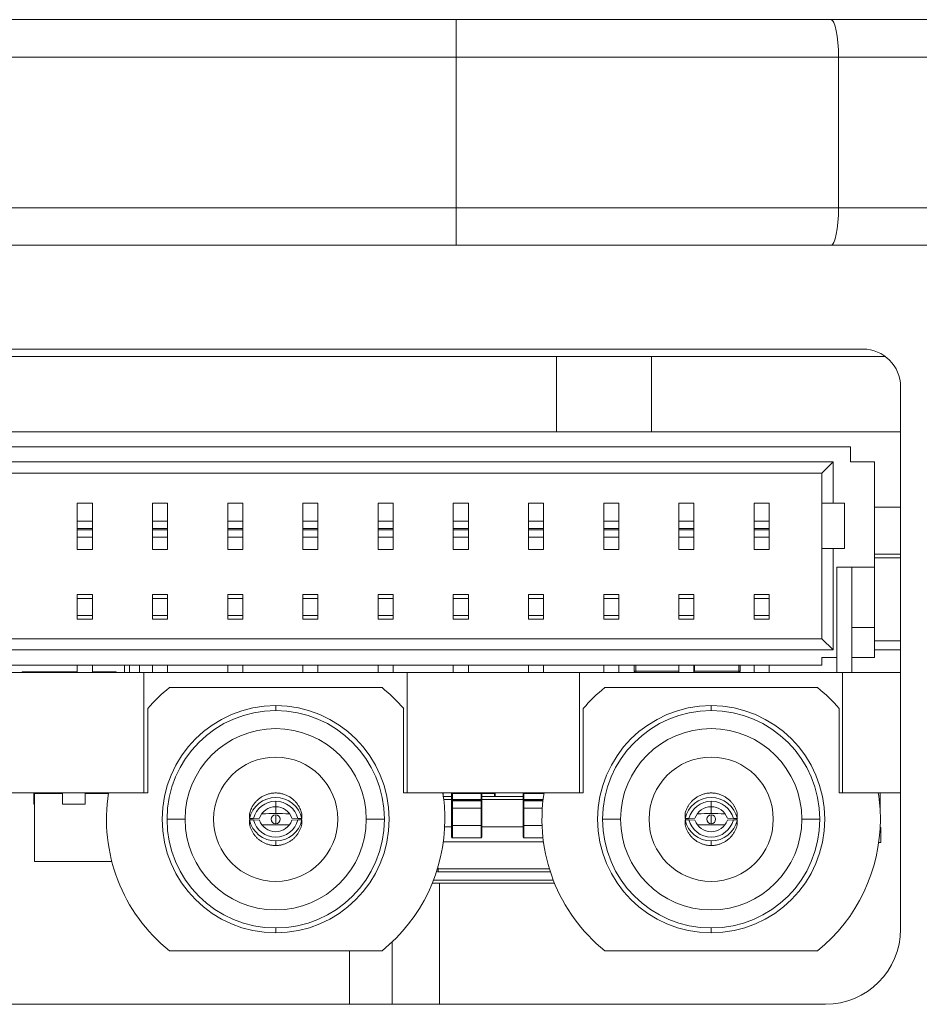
# Model space of a CAD drawing. Header units: millimetres. Extents: x 0 to 841, y 0 to 594.
# Tile 5 of 17: x 220 to 232, y 119 to 132. Entities that reach past the tile are written whole.
import ezdxf

# ---------------------------------------------------------------- set-up
doc = ezdxf.new("R2010")
doc.units = ezdxf.units.MM
for name, color, linetype, lineweight in [('BX三合一钣', 7, 'Continuous', 18), ('BX三合一钣金-', 7, 'Continuous', 18), ('BX三合一钣金_', 7, 'Continuous', 18), ('COMPOUND-20.STEP', 7, 'Continuous', 18), ('COMPOUND-25.STEP', 7, 'Continuous', 18), ('COMPOUND-33.STEP', 7, 'Continuous', 18), ('COMPOUND-36.STEP', 7, 'Continuous', 18), ('COMPOUND-37.STEP', 7, 'Continuous', 18), ('COMPOUND-40.STEP', 7, 'Continuous', 18), ('D__模块盒子等小型装配体_NX', 7, 'Continuous', 18), ('Default', 7, 'Continuous', 18), ('SOLID-9.STEP.STE', 7, 'Continuous', 18), ('安装板鏉匡紙閾濓級', 7, 'Continuous', 18), ('网', 7, 'Continuous', 18), ('网口板下小板5', 7, 'Continuous', 18), ('贴纸焊1', 7, 'Continuous', 18)]:
    doc.layers.add(name, color=color, linetype=linetype, lineweight=lineweight)

# ---------------------------------------------------------------- blocks, each defined once
blk = doc.blocks.new('SE2')
at = {"layer": 'BX三合一钣', "color": 7, "linetype": 'Continuous'}
blk.add_line((30.28, 16.979), (30.28, 16.15), dxfattribs=at)
at = {"layer": 'BX三合一钣金-', "color": 7, "linetype": 'Continuous'}
for p, q in [((2, 29.24), (31.13, 29.24)), ((31.13, 29.24), (31.13, 28.74)), ((31.13, 29.24), (36.114, 29.24)), ((36.114, 29.24), (69.582, 29.24)), ((31.13, 28.74), (2, 28.74)), ((36.216, 28.74), (31.13, 28.74)), ((31.13, 26.74), (31.13, 28.74)), ((69.684, 28.74), (36.216, 28.74)), ((36.216, 28.74), (36.216, 26.74)), ((4.5, 26.74), (31.13, 26.74)), ((31.13, 26.24), (31.13, 26.74)), ((31.13, 26.74), (36.216, 26.74)), ((36.216, 26.74), (69.684, 26.74)), ((31.13, 26.24), (4.5, 26.24)), ((36.114, 26.24), (31.13, 26.24)), ((69.582, 26.24), (36.114, 26.24))]:
    blk.add_line(p, q, dxfattribs=at)
for centre, start_param, end_param in [((36.114, 28.74), 4.712389, 6.283185), ((36.114, 26.74), 3.141593, 4.712389)]:
    blk.add_ellipse(centre, major_axis=(0, 0.5), ratio=0.203446, start_param=start_param, end_param=end_param, dxfattribs=at)
at = {"layer": 'BX三合一钣金_', "color": 7, "linetype": 'Continuous'}
for p, q in [((30.145, 20.36), (27.316, 20.36)), ((35.936, 20.36), (33.108, 20.36)), ((27.029, 20.082), (27.029, 18.96)), ((28.731, 20.055), (28.731, 20.12)), ((30.432, 18.96), (30.432, 20.082)), ((32.82, 20.082), (32.82, 18.96)), ((34.522, 20.055), (34.522, 20.12)), ((36.224, 18.96), (36.224, 20.082)), ((27.029, 18.96), (26.508, 18.96)), ((30.953, 18.96), (30.432, 18.96)), ((32.82, 18.96), (32.299, 18.96)), ((36.744, 18.96), (36.224, 18.96)), ((28.731, 18.775), (28.731, 18.848)), ((28.731, 18.686), (28.731, 18.775)), ((34.522, 18.775), (34.522, 18.848)), ((34.522, 18.686), (34.522, 18.775)), ((27.525, 18.61), (27.286, 18.61)), ((28.383, 18.68), (28.383, 18.62)), ((28.383, 18.62), (28.435, 18.62)), ((28.435, 18.6), (28.383, 18.6)), ((28.383, 18.6), (28.383, 18.54)), ((28.435, 18.62), (28.515, 18.623)), ((28.515, 18.597), (28.435, 18.6)), ((28.731, 18.61), (28.731, 18.67)), ((28.731, 18.61), (28.731, 18.551)), ((28.946, 18.623), (29.026, 18.62)), ((29.026, 18.6), (28.946, 18.597)), ((29.026, 18.62), (29.078, 18.62)), ((29.078, 18.6), (29.026, 18.6)), ((29.078, 18.62), (29.078, 18.68)), ((29.078, 18.54), (29.078, 18.6)), ((29.936, 18.61), (30.176, 18.61)), ((33.317, 18.61), (33.077, 18.61)), ((34.174, 18.68), (34.174, 18.62)), ((34.174, 18.62), (34.227, 18.62)), ((34.227, 18.6), (34.174, 18.6)), ((34.174, 18.6), (34.174, 18.54)), ((34.227, 18.62), (34.306, 18.623)), ((34.306, 18.597), (34.227, 18.6)), ((34.522, 18.61), (34.522, 18.67)), ((34.522, 18.61), (34.522, 18.551)), ((34.737, 18.623), (34.817, 18.62)), ((34.817, 18.6), (34.737, 18.597)), ((34.817, 18.62), (34.869, 18.62)), ((34.869, 18.6), (34.817, 18.6)), ((34.869, 18.62), (34.869, 18.68)), ((34.869, 18.54), (34.869, 18.6)), ((35.727, 18.61), (35.967, 18.61)), ((28.731, 18.321), (28.731, 18.261)), ((34.522, 18.321), (34.522, 18.261)), ((28.731, 17.165), (28.731, 17.1)), ((34.522, 17.165), (34.522, 17.1)), ((27.316, 16.86), (30.145, 16.86)), ((33.108, 16.86), (35.936, 16.86))]:
    blk.add_line(p, q, dxfattribs=at)
for centre, radius, start, end in [((28.731, 18.61), 2.25, 128.9424, 139.144), ((28.731, 18.61), 2.25, 40.856, 51.0576), ((34.522, 18.61), 2.25, 128.9424, 139.144), ((34.522, 18.61), 2.25, 40.856, 51.0576), ((28.731, 18.61), 1.51, 90, 270), ((28.731, 18.61), 1.445, 90, 180), ((28.731, 18.61), 1.51, 270, 90), ((28.731, 18.61), 1.445, 0, 90), ((34.522, 18.61), 1.51, 90, 270), ((34.522, 18.61), 1.445, 90, 180), ((34.522, 18.61), 1.51, 270, 90), ((34.522, 18.61), 1.445, 0, 90), ((28.731, 18.61), 1.205, 360, 180), ((34.522, 18.61), 1.205, 0, 180), ((28.731, 18.61), 0.826, 0, 180), ((34.522, 18.61), 0.826, 0, 180), ((28.731, 18.61), 2.25, 171.051, 231.0576), ((28.731, 18.61), 2.25, 0, 8.949), ((34.522, 18.61), 2.25, 171.051, 231.0576), ((34.522, 18.61), 2.25, 0, 8.949), ((28.731, 18.61), 1.445, 180, 270), ((28.731, 18.61), 1.205, 180, 0), ((28.731, 18.61), 0.826, 180, 360), ((28.731, 18.61), 0.343, 178.3902, 181.6098), ((28.828, 6.888), 11.798, 90.4733, 91.3429), ((28.731, 18.61), 0.0595, 90, 270), ((28.633, 6.881), 11.805, 88.6537, 89.5264), ((28.731, 18.61), 0.0595, 270, 90), ((28.731, 18.61), 1.445, 270, 360), ((28.731, 18.61), 0.343, 0, 1.6098), ((28.731, 18.61), 0.343, 358.3902, 360), ((28.731, 18.61), 2.25, 308.9424, 0), ((34.522, 18.61), 1.445, 180, 270), ((34.522, 18.61), 1.205, 180, 360), ((34.522, 18.61), 0.826, 180, 0), ((34.522, 18.61), 0.343, 178.3902, 181.6098), ((34.619, 6.888), 11.798, 90.4733, 91.3429), ((34.522, 18.61), 0.0595, 90, 270), ((34.424, 6.881), 11.805, 88.6537, 89.5264), ((34.522, 18.61), 0.0595, 270, 90), ((34.522, 18.61), 1.445, 270, 0), ((34.522, 18.61), 0.343, 360, 1.6098), ((34.522, 18.61), 0.343, 358.3902, 360), ((34.522, 18.61), 2.25, 308.9424, 360), ((28.731, 24.73), 6.196, 268.3334, 271.6597), ((34.522, 24.73), 6.196, 268.3334, 271.6597)]:
    blk.add_arc(centre, radius, start, end, dxfattribs=at)
for centre, major_axis, start_param, end_param in [((28.731, 18.544), (-0.356, 0), 3.357553, 6.067225), ((34.522, 18.544), (-0.356, 0), 3.357553, 6.067225), ((28.731, 18.544), (0.305, 0), 1.570796, 2.888912), ((28.731, 18.547), (0.229, 0), 1.570796, 2.801756), ((28.731, 18.544), (0.305, 0), 0.25268, 1.570796), ((28.731, 18.547), (0.229, 0), 0.339837, 1.570796), ((34.522, 18.544), (0.305, 0), 1.570796, 2.888912), ((34.522, 18.547), (0.229, 0), 1.570796, 2.801756), ((34.522, 18.544), (0.305, 0), 0.25268, 1.570796), ((34.522, 18.547), (0.229, 0), 0.339837, 1.570796), ((28.731, 18.677), (-0.356, 0), 0.21596, 1.570796), ((28.731, 18.677), (-0.305, 0), 0.25268, 2.888912), ((28.731, 18.673), (-0.229, 0), 0.339837, 1.570796), ((28.731, 18.677), (0.356, 0), 4.712389, 6.067225), ((28.731, 18.673), (-0.229, 0), 1.570796, 2.801756), ((34.522, 18.677), (0.356, 0), 3.357553, 4.712389), ((34.522, 18.677), (-0.305, 0), 0.25268, 2.888912), ((34.522, 18.673), (-0.229, 0), 0.339837, 1.570796), ((34.522, 18.677), (0.356, 0), 4.712389, 6.067225), ((34.522, 18.673), (0.229, 0), 4.712389, 5.943348)]:
    blk.add_ellipse(centre, major_axis=major_axis, ratio=0.999161, start_param=start_param, end_param=end_param, dxfattribs=at)
for points, weights in [([(28.383, 18.68), (28.487, 19.155), (28.974, 19.155), (29.078, 18.68)], [1, 0.47619047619, 0.47619047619, 1]), ([(34.174, 18.68), (34.279, 19.155), (34.765, 19.155), (34.869, 18.68)], [1, 0.47619047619, 0.47619047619, 1]), ([(28.731, 18.261), (28.556, 18.261), (28.421, 18.37), (28.383, 18.54)], [1, 0.852795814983, 0.852795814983, 1]), ([(29.078, 18.54), (29.041, 18.37), (28.905, 18.261), (28.731, 18.261)], [1, 0.852795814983, 0.852795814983, 1]), ([(34.522, 18.261), (34.348, 18.261), (34.212, 18.37), (34.174, 18.54)], [1, 0.852795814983, 0.852795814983, 1]), ([(34.869, 18.54), (34.832, 18.37), (34.696, 18.261), (34.522, 18.261)], [1, 0.852795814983, 0.852795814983, 1])]:
    blk.add_rational_spline(points, weights, degree=3, dxfattribs=at)
at = {"layer": 'COMPOUND-20.STEP', "color": 7, "linetype": 'Continuous'}
for p, q in [((25.513, 18.81), (25.513, 18.96)), ((25.898, 18.95), (25.523, 18.95)), ((25.523, 18.05), (25.523, 18.95)), ((25.898, 18.81), (25.898, 18.96)), ((26.198, 18.81), (26.198, 18.96)), ((26.506, 18.95), (26.198, 18.95)), ((25.523, 18.81), (25.513, 18.81)), ((26.198, 18.81), (25.898, 18.81)), ((26.551, 18.05), (25.523, 18.05)), ((25.709, 18.049), (25.709, 18.05)), ((25.717, 18.049), (25.709, 18.049)), ((25.717, 18.049), (25.717, 18.05)), ((25.723, 18.049), (25.717, 18.049)), ((25.723, 18.049), (25.723, 18.05)), ((25.747, 18.049), (25.723, 18.049)), ((25.747, 18.049), (25.747, 18.05)), ((25.752, 18.049), (25.747, 18.049)), ((25.752, 18.049), (25.752, 18.05)), ((25.76, 18.049), (25.752, 18.049)), ((25.76, 18.049), (25.76, 18.05)), ((25.763, 18.05), (25.763, 18.049)), ((25.81, 18.049), (25.794, 18.049)), ((25.81, 18.049), (25.81, 18.05)), ((25.818, 18.049), (25.81, 18.049)), ((25.818, 18.049), (25.818, 18.05)), ((25.821, 18.049), (25.818, 18.049)), ((25.821, 18.049), (25.821, 18.05)), ((25.851, 18.049), (25.821, 18.049)), ((25.851, 18.049), (25.851, 18.05)), ((25.859, 18.049), (25.859, 18.05)), ((25.877, 18.049), (25.859, 18.049)), ((25.892, 18.049), (25.892, 18.05)), ((25.896, 18.049), (25.892, 18.049)), ((25.896, 18.049), (25.896, 18.05)), ((25.898, 18.049), (25.897, 18.049)), ((25.898, 18.049), (25.898, 18.05)), ((25.902, 18.05), (25.902, 18.049)), ((25.939, 18.049), (25.939, 18.05)), ((25.946, 18.049), (25.939, 18.049)), ((25.946, 18.049), (25.946, 18.05)), ((25.946, 18.049), (25.946, 18.05)), ((25.946, 18.049), (25.946, 18.049)), ((25.959, 18.05), (25.959, 18.049)), ((25.978, 18.049), (25.978, 18.05)), ((26.009, 18.049), (25.978, 18.049)), ((26.009, 18.049), (26.009, 18.05)), ((26.131, 18.049), (26.107, 18.049)), ((26.143, 18.049), (26.143, 18.05)), ((26.185, 18.049), (26.155, 18.049)), ((26.297, 18.049), (26.297, 18.05)), ((26.314, 18.049), (26.314, 18.05)), ((26.314, 18.049), (26.314, 18.05))]:
    blk.add_line(p, q, dxfattribs=at)
at = {"layer": 'COMPOUND-25.STEP', "color": 7, "linetype": 'Continuous'}
for p, q in [((36.769, 18.96), (36.769, 18.718)), ((36.769, 18.502), (36.769, 18.5)), ((36.769, 18.5), (36.779, 18.5)), ((36.779, 18.5), (36.779, 18.3)), ((36.779, 18.3), (36.75, 18.3))]:
    blk.add_line(p, q, dxfattribs=at)
at = {"layer": 'COMPOUND-33.STEP', "color": 7, "linetype": 'Continuous'}
for p, q in [((36.373, 23.56), (21.013, 23.56)), ((36.373, 23.36), (36.373, 23.56)), ((21.243, 23.36), (36.143, 23.36)), ((35.993, 23.21), (36.143, 23.36)), ((36.143, 23.36), (36.143, 22.81)), ((36.693, 23.36), (36.373, 23.36)), ((36.693, 21.96), (36.693, 23.36)), ((35.993, 23.21), (21.393, 23.21)), ((35.993, 22.81), (35.993, 23.21)), ((26.093, 22.81), (26.093, 22.571)), ((26.293, 22.81), (26.093, 22.81)), ((26.293, 22.81), (26.293, 22.571)), ((27.093, 22.81), (27.093, 22.571)), ((27.293, 22.81), (27.093, 22.81)), ((27.293, 22.81), (27.293, 22.571)), ((28.093, 22.81), (28.093, 22.571)), ((28.293, 22.81), (28.093, 22.81)), ((28.293, 22.81), (28.293, 22.571)), ((29.093, 22.81), (29.093, 22.571)), ((29.293, 22.81), (29.093, 22.81)), ((29.293, 22.81), (29.293, 22.571)), ((30.093, 22.81), (30.093, 22.571)), ((30.293, 22.81), (30.093, 22.81)), ((30.293, 22.81), (30.293, 22.571)), ((31.093, 22.81), (31.093, 22.571)), ((31.293, 22.81), (31.093, 22.81)), ((31.293, 22.81), (31.293, 22.571)), ((32.093, 22.81), (32.093, 22.571)), ((32.293, 22.81), (32.093, 22.81)), ((32.293, 22.81), (32.293, 22.571)), ((33.093, 22.81), (33.093, 22.571)), ((33.293, 22.81), (33.093, 22.81)), ((33.293, 22.81), (33.293, 22.571)), ((34.093, 22.81), (34.093, 22.571)), ((34.293, 22.81), (34.093, 22.81)), ((34.293, 22.81), (34.293, 22.571)), ((35.093, 22.81), (35.093, 22.571)), ((35.293, 22.81), (35.093, 22.81)), ((35.293, 22.81), (35.293, 22.571)), ((36.143, 22.81), (35.993, 22.81)), ((35.993, 22.21), (35.993, 22.81)), ((36.143, 22.81), (36.293, 22.81)), ((36.293, 22.81), (36.293, 22.21)), ((26.093, 22.571), (26.093, 22.477)), ((26.293, 22.571), (26.093, 22.571)), ((26.293, 22.571), (26.293, 22.477)), ((27.093, 22.571), (27.093, 22.477)), ((27.293, 22.571), (27.093, 22.571)), ((27.293, 22.571), (27.293, 22.477)), ((28.093, 22.571), (28.093, 22.477)), ((28.293, 22.571), (28.093, 22.571)), ((28.293, 22.571), (28.293, 22.477)), ((29.093, 22.571), (29.093, 22.477)), ((29.293, 22.571), (29.093, 22.571)), ((29.293, 22.571), (29.293, 22.477)), ((30.093, 22.571), (30.093, 22.477)), ((30.293, 22.571), (30.093, 22.571)), ((30.293, 22.571), (30.293, 22.477)), ((31.093, 22.571), (31.093, 22.477)), ((31.293, 22.571), (31.093, 22.571)), ((31.293, 22.571), (31.293, 22.477)), ((32.093, 22.571), (32.093, 22.477)), ((32.293, 22.571), (32.093, 22.571)), ((32.293, 22.571), (32.293, 22.477)), ((33.093, 22.571), (33.093, 22.477)), ((33.293, 22.571), (33.093, 22.571)), ((33.293, 22.571), (33.293, 22.477)), ((34.093, 22.571), (34.093, 22.477)), ((34.293, 22.571), (34.093, 22.571)), ((34.293, 22.571), (34.293, 22.477)), ((35.093, 22.571), (35.093, 22.477)), ((35.293, 22.571), (35.093, 22.571)), ((35.293, 22.571), (35.293, 22.477)), ((26.093, 22.477), (26.093, 22.459)), ((26.293, 22.477), (26.093, 22.477)), ((26.093, 22.459), (26.093, 22.359)), ((26.293, 22.459), (26.093, 22.459)), ((26.293, 22.477), (26.293, 22.459)), ((26.293, 22.459), (26.293, 22.359)), ((27.093, 22.477), (27.093, 22.459)), ((27.293, 22.477), (27.093, 22.477)), ((27.093, 22.459), (27.093, 22.359)), ((27.293, 22.459), (27.093, 22.459)), ((27.293, 22.477), (27.293, 22.459)), ((27.293, 22.459), (27.293, 22.359)), ((28.093, 22.477), (28.093, 22.459)), ((28.293, 22.477), (28.093, 22.477)), ((28.093, 22.459), (28.093, 22.359)), ((28.293, 22.459), (28.093, 22.459)), ((28.293, 22.477), (28.293, 22.459)), ((28.293, 22.459), (28.293, 22.359)), ((29.093, 22.477), (29.093, 22.459)), ((29.293, 22.477), (29.093, 22.477)), ((29.093, 22.459), (29.093, 22.359)), ((29.293, 22.459), (29.093, 22.459)), ((29.293, 22.477), (29.293, 22.459)), ((29.293, 22.459), (29.293, 22.359)), ((30.093, 22.477), (30.093, 22.459)), ((30.293, 22.477), (30.093, 22.477)), ((30.093, 22.459), (30.093, 22.359)), ((30.293, 22.459), (30.093, 22.459)), ((30.293, 22.477), (30.293, 22.459)), ((30.293, 22.459), (30.293, 22.359)), ((31.093, 22.477), (31.093, 22.459)), ((31.293, 22.477), (31.093, 22.477)), ((31.093, 22.459), (31.093, 22.359)), ((31.293, 22.459), (31.093, 22.459)), ((31.293, 22.477), (31.293, 22.459)), ((31.293, 22.459), (31.293, 22.359)), ((32.093, 22.477), (32.093, 22.459)), ((32.293, 22.477), (32.093, 22.477)), ((32.093, 22.459), (32.093, 22.359)), ((32.293, 22.459), (32.093, 22.459)), ((32.293, 22.477), (32.293, 22.459)), ((32.293, 22.459), (32.293, 22.359)), ((33.093, 22.477), (33.093, 22.459)), ((33.293, 22.477), (33.093, 22.477)), ((33.093, 22.459), (33.093, 22.359)), ((33.293, 22.459), (33.093, 22.459)), ((33.293, 22.477), (33.293, 22.459)), ((33.293, 22.459), (33.293, 22.359)), ((34.093, 22.477), (34.093, 22.459)), ((34.293, 22.477), (34.093, 22.477)), ((34.093, 22.459), (34.093, 22.359)), ((34.293, 22.459), (34.093, 22.459)), ((34.293, 22.477), (34.293, 22.459)), ((34.293, 22.459), (34.293, 22.359)), ((35.093, 22.477), (35.093, 22.459)), ((35.293, 22.477), (35.093, 22.477)), ((35.093, 22.459), (35.093, 22.359)), ((35.293, 22.459), (35.093, 22.459)), ((35.293, 22.477), (35.293, 22.459)), ((35.293, 22.459), (35.293, 22.359)), ((26.093, 22.359), (26.093, 22.198)), ((26.293, 22.359), (26.093, 22.359)), ((26.293, 22.359), (26.293, 22.198)), ((27.093, 22.359), (27.093, 22.198)), ((27.293, 22.359), (27.093, 22.359)), ((27.293, 22.359), (27.293, 22.198)), ((28.093, 22.359), (28.093, 22.198)), ((28.293, 22.359), (28.093, 22.359)), ((28.293, 22.359), (28.293, 22.198)), ((29.093, 22.359), (29.093, 22.198)), ((29.293, 22.359), (29.093, 22.359)), ((29.293, 22.359), (29.293, 22.198)), ((30.093, 22.359), (30.093, 22.198)), ((30.293, 22.359), (30.093, 22.359)), ((30.293, 22.359), (30.293, 22.198)), ((31.093, 22.359), (31.093, 22.198)), ((31.293, 22.359), (31.093, 22.359)), ((31.293, 22.359), (31.293, 22.198)), ((32.093, 22.359), (32.093, 22.198)), ((32.293, 22.359), (32.093, 22.359)), ((32.293, 22.359), (32.293, 22.198)), ((33.093, 22.359), (33.093, 22.198)), ((33.293, 22.359), (33.093, 22.359)), ((33.293, 22.359), (33.293, 22.198)), ((34.093, 22.359), (34.093, 22.198)), ((34.293, 22.359), (34.093, 22.359)), ((34.293, 22.359), (34.293, 22.198)), ((35.093, 22.359), (35.093, 22.198)), ((35.293, 22.359), (35.093, 22.359)), ((35.293, 22.359), (35.293, 22.198)), ((26.293, 22.198), (26.093, 22.198)), ((27.293, 22.198), (27.093, 22.198)), ((28.293, 22.198), (28.093, 22.198)), ((29.293, 22.198), (29.093, 22.198)), ((30.293, 22.198), (30.093, 22.198)), ((31.293, 22.198), (31.093, 22.198)), ((32.293, 22.198), (32.093, 22.198)), ((33.293, 22.198), (33.093, 22.198)), ((34.293, 22.198), (34.093, 22.198)), ((35.293, 22.198), (35.093, 22.198)), ((35.993, 22.21), (36.143, 22.21)), ((35.993, 21.01), (35.993, 22.21)), ((36.143, 22.21), (36.143, 20.86)), ((36.293, 22.21), (36.143, 22.21)), ((36.193, 21.96), (36.693, 21.96)), ((36.193, 20.76), (36.193, 21.96)), ((36.393, 21.96), (36.393, 20.56)), ((36.693, 21.16), (36.693, 21.96)), ((36.694, 21.738), (36.693, 21.738)), ((26.093, 21.596), (26.093, 21.546)), ((26.293, 21.596), (26.093, 21.596)), ((26.093, 21.546), (26.093, 21.32)), ((26.293, 21.546), (26.093, 21.546)), ((26.293, 21.596), (26.293, 21.546)), ((26.293, 21.546), (26.293, 21.32)), ((27.093, 21.596), (27.093, 21.546)), ((27.293, 21.596), (27.093, 21.596)), ((27.093, 21.546), (27.093, 21.32)), ((27.293, 21.546), (27.093, 21.546)), ((27.293, 21.596), (27.293, 21.546)), ((27.293, 21.546), (27.293, 21.32)), ((28.093, 21.596), (28.093, 21.546)), ((28.293, 21.596), (28.093, 21.596)), ((28.093, 21.546), (28.093, 21.32)), ((28.293, 21.546), (28.093, 21.546)), ((28.293, 21.596), (28.293, 21.546)), ((28.293, 21.546), (28.293, 21.32)), ((29.093, 21.596), (29.093, 21.546)), ((29.293, 21.596), (29.093, 21.596)), ((29.093, 21.546), (29.093, 21.32)), ((29.293, 21.546), (29.093, 21.546)), ((29.293, 21.596), (29.293, 21.546)), ((29.293, 21.546), (29.293, 21.32)), ((30.093, 21.596), (30.093, 21.546)), ((30.293, 21.596), (30.093, 21.596)), ((30.093, 21.546), (30.093, 21.32)), ((30.293, 21.546), (30.093, 21.546)), ((30.293, 21.596), (30.293, 21.546)), ((30.293, 21.546), (30.293, 21.32)), ((31.093, 21.596), (31.093, 21.546)), ((31.293, 21.596), (31.093, 21.596)), ((31.093, 21.546), (31.093, 21.32)), ((31.293, 21.546), (31.093, 21.546)), ((31.293, 21.596), (31.293, 21.546)), ((31.293, 21.546), (31.293, 21.32)), ((32.093, 21.596), (32.093, 21.546)), ((32.293, 21.596), (32.093, 21.596)), ((32.093, 21.546), (32.093, 21.32)), ((32.293, 21.546), (32.093, 21.546)), ((32.293, 21.596), (32.293, 21.546)), ((32.293, 21.546), (32.293, 21.32)), ((33.093, 21.596), (33.093, 21.546)), ((33.293, 21.596), (33.093, 21.596)), ((33.093, 21.546), (33.093, 21.32)), ((33.293, 21.546), (33.093, 21.546)), ((33.293, 21.596), (33.293, 21.546)), ((33.293, 21.546), (33.293, 21.32)), ((34.093, 21.596), (34.093, 21.546)), ((34.293, 21.596), (34.093, 21.596)), ((34.093, 21.546), (34.093, 21.32)), ((34.293, 21.546), (34.093, 21.546)), ((34.293, 21.596), (34.293, 21.546)), ((34.293, 21.546), (34.293, 21.32)), ((35.093, 21.596), (35.093, 21.546)), ((35.293, 21.596), (35.093, 21.596)), ((35.093, 21.546), (35.093, 21.32)), ((35.293, 21.546), (35.093, 21.546)), ((35.293, 21.596), (35.293, 21.546)), ((35.293, 21.546), (35.293, 21.32)), ((26.093, 21.32), (26.093, 21.27)), ((26.293, 21.32), (26.093, 21.32)), ((26.293, 21.27), (26.093, 21.27)), ((26.293, 21.32), (26.293, 21.27)), ((27.093, 21.32), (27.093, 21.27)), ((27.293, 21.32), (27.093, 21.32)), ((27.293, 21.27), (27.093, 21.27)), ((27.293, 21.32), (27.293, 21.27)), ((28.093, 21.32), (28.093, 21.27)), ((28.293, 21.32), (28.093, 21.32)), ((28.293, 21.27), (28.093, 21.27)), ((28.293, 21.32), (28.293, 21.27)), ((29.093, 21.32), (29.093, 21.27)), ((29.293, 21.32), (29.093, 21.32)), ((29.293, 21.27), (29.093, 21.27)), ((29.293, 21.32), (29.293, 21.27)), ((30.093, 21.32), (30.093, 21.27)), ((30.293, 21.32), (30.093, 21.32)), ((30.293, 21.27), (30.093, 21.27)), ((30.293, 21.32), (30.293, 21.27)), ((31.093, 21.32), (31.093, 21.27)), ((31.293, 21.32), (31.093, 21.32)), ((31.293, 21.27), (31.093, 21.27)), ((31.293, 21.32), (31.293, 21.27)), ((32.093, 21.32), (32.093, 21.27)), ((32.293, 21.32), (32.093, 21.32)), ((32.293, 21.27), (32.093, 21.27)), ((32.293, 21.32), (32.293, 21.27)), ((33.093, 21.32), (33.093, 21.27)), ((33.293, 21.32), (33.093, 21.32)), ((33.293, 21.27), (33.093, 21.27)), ((33.293, 21.32), (33.293, 21.27)), ((34.093, 21.32), (34.093, 21.27)), ((34.293, 21.32), (34.093, 21.32)), ((34.293, 21.27), (34.093, 21.27)), ((34.293, 21.32), (34.293, 21.27)), ((35.093, 21.32), (35.093, 21.27)), ((35.293, 21.32), (35.093, 21.32)), ((35.293, 21.27), (35.093, 21.27)), ((35.293, 21.32), (35.293, 21.27)), ((36.393, 21.16), (36.693, 21.16)), ((36.693, 20.76), (36.693, 21.16)), ((21.393, 21.01), (35.993, 21.01)), ((36.143, 20.86), (35.993, 21.01)), ((36.143, 20.86), (21.243, 20.86)), ((35.993, 20.76), (35.993, 20.66)), ((35.993, 20.76), (36.193, 20.76)), ((36.193, 20.76), (36.193, 20.56)), ((36.393, 20.76), (36.693, 20.76)), ((21.393, 20.66), (35.993, 20.66)), ((26.093, 20.66), (26.093, 20.56)), ((26.293, 20.66), (26.293, 20.56)), ((27.093, 20.66), (27.093, 20.56)), ((27.293, 20.66), (27.293, 20.56)), ((28.093, 20.66), (28.093, 20.56)), ((28.293, 20.66), (28.293, 20.56)), ((29.093, 20.66), (29.093, 20.56)), ((29.293, 20.66), (29.293, 20.56)), ((30.093, 20.66), (30.093, 20.56)), ((30.293, 20.66), (30.293, 20.56)), ((31.093, 20.66), (31.093, 20.56)), ((31.293, 20.66), (31.293, 20.56)), ((32.093, 20.66), (32.093, 20.56)), ((32.293, 20.66), (32.293, 20.56)), ((33.093, 20.66), (33.093, 20.56)), ((33.293, 20.66), (33.293, 20.56)), ((34.093, 20.66), (34.093, 20.56)), ((34.293, 20.66), (34.293, 20.56)), ((35.093, 20.66), (35.093, 20.56)), ((35.293, 20.66), (35.293, 20.56)), ((36.27, 20.56), (36.193, 20.56))]:
    blk.add_line(p, q, dxfattribs=at)
at = {"layer": 'COMPOUND-36.STEP', "color": 7, "linetype": 'Continuous'}
for p, q in [((30.96, 18.911), (31.071, 18.911)), ((31.071, 18.871), (30.965, 18.871)), ((31.071, 18.87), (31.071, 18.95)), ((31.071, 18.864), (31.071, 18.87)), ((31.071, 18.759), (31.071, 18.864)), ((31.081, 18.96), (31.081, 18.951)), ((31.462, 18.951), (31.081, 18.951)), ((31.081, 18.951), (31.081, 18.871)), ((31.081, 18.871), (31.081, 18.86)), ((31.081, 18.871), (31.462, 18.871)), ((31.462, 18.86), (31.081, 18.86)), ((31.081, 18.86), (31.081, 18.854)), ((31.081, 18.854), (31.081, 18.756)), ((31.081, 18.854), (31.462, 18.854)), ((31.462, 18.96), (31.462, 18.951)), ((31.462, 18.871), (31.462, 18.951)), ((31.462, 18.871), (31.462, 18.87)), ((31.472, 18.87), (31.462, 18.87)), ((31.462, 18.87), (31.462, 18.86)), ((31.462, 18.854), (31.462, 18.86)), ((31.462, 18.756), (31.462, 18.854)), ((31.472, 18.95), (31.472, 18.87)), ((31.472, 18.911), (32.022, 18.911)), ((32.022, 18.871), (31.472, 18.871)), ((31.472, 18.87), (31.472, 18.864)), ((31.472, 18.864), (31.472, 18.759)), ((32.022, 18.87), (32.022, 18.95)), ((32.022, 18.864), (32.022, 18.87)), ((32.022, 18.759), (32.022, 18.864)), ((32.032, 18.96), (32.032, 18.951)), ((32.298, 18.951), (32.032, 18.951)), ((32.032, 18.951), (32.032, 18.871)), ((32.032, 18.871), (32.032, 18.86)), ((32.032, 18.871), (32.287, 18.871)), ((32.286, 18.86), (32.032, 18.86)), ((32.032, 18.86), (32.032, 18.854)), ((32.032, 18.854), (32.032, 18.756)), ((32.032, 18.854), (32.285, 18.854)), ((31.071, 18.529), (31.071, 18.759)), ((31.081, 18.756), (31.081, 18.525)), ((31.081, 18.756), (31.462, 18.756)), ((31.462, 18.525), (31.462, 18.756)), ((31.472, 18.759), (31.472, 18.529)), ((32.022, 18.529), (32.022, 18.759)), ((32.032, 18.756), (32.032, 18.525)), ((32.032, 18.756), (32.277, 18.756)), ((31.071, 18.511), (30.978, 18.511)), ((31.071, 18.371), (31.071, 18.529)), ((31.081, 18.525), (31.081, 18.361)), ((31.081, 18.525), (31.462, 18.525)), ((31.462, 18.361), (31.462, 18.525)), ((31.472, 18.529), (31.472, 18.371)), ((32.022, 18.511), (31.472, 18.511)), ((32.022, 18.371), (32.022, 18.529)), ((32.032, 18.525), (32.032, 18.361)), ((32.032, 18.525), (32.273, 18.525)), ((31.081, 18.361), (31.462, 18.361)), ((32.032, 18.361), (32.286, 18.361)), ((30.961, 18.311), (32.292, 18.311)), ((30.888, 17.972), (30.892, 17.951)), ((30.892, 17.951), (30.892, 17.911)), ((30.892, 17.951), (32.371, 17.951)), ((32.383, 17.911), (30.892, 17.911)), ((31.032, 17.91), (31.032, 17.911)), ((31.041, 17.91), (31.032, 17.91)), ((31.041, 17.91), (31.041, 17.911)), ((31.047, 17.91), (31.041, 17.91)), ((31.047, 17.91), (31.047, 17.911)), ((31.072, 17.91), (31.047, 17.91)), ((31.072, 17.91), (31.072, 17.911)), ((31.078, 17.91), (31.072, 17.91)), ((31.078, 17.91), (31.078, 17.911)), ((31.087, 17.91), (31.078, 17.91)), ((31.087, 17.91), (31.087, 17.911)), ((31.09, 17.911), (31.09, 17.91)), ((31.14, 17.91), (31.123, 17.91)), ((31.14, 17.91), (31.14, 17.911)), ((31.149, 17.91), (31.14, 17.91)), ((31.149, 17.91), (31.149, 17.911)), ((31.151, 17.91), (31.149, 17.91)), ((31.151, 17.91), (31.151, 17.911)), ((31.184, 17.91), (31.151, 17.91)), ((31.184, 17.91), (31.184, 17.911)), ((31.192, 17.91), (31.192, 17.911)), ((31.212, 17.91), (31.192, 17.91)), ((31.228, 17.91), (31.228, 17.911)), ((31.233, 17.91), (31.228, 17.91)), ((31.233, 17.91), (31.233, 17.911)), ((31.234, 17.91), (31.233, 17.91)), ((31.234, 17.91), (31.234, 17.911)), ((31.238, 17.911), (31.238, 17.91)), ((31.278, 17.91), (31.278, 17.911)), ((31.286, 17.91), (31.278, 17.91)), ((31.286, 17.91), (31.286, 17.911)), ((31.286, 17.911), (31.286, 17.911)), ((31.286, 17.91), (31.286, 17.911)), ((31.286, 17.91), (31.286, 17.91)), ((31.299, 17.911), (31.299, 17.91)), ((31.318, 17.91), (31.318, 17.911)), ((31.32, 17.91), (31.32, 17.911)), ((31.353, 17.91), (31.32, 17.91)), ((31.353, 17.91), (31.353, 17.911)), ((31.662, 17.91), (31.662, 17.911)), ((31.68, 17.91), (31.68, 17.911)), ((31.68, 17.91), (31.68, 17.911))]:
    blk.add_line(p, q, dxfattribs=at)
for centre, radius, start, end in [((31.081, 18.95), 0.01, 90, 180), ((31.462, 18.95), 0.01, 0, 90), ((32.032, 18.95), 0.01, 90, 180), ((31.081, 18.371), 0.01, 180, 270), ((31.462, 18.371), 0.01, 270, 0), ((32.032, 18.371), 0.01, 180, 270), ((30.892, 17.961), 0.05, 244.2297, 270)]:
    blk.add_arc(centre, radius, start, end, dxfattribs=at)
for centre, major_axis, ratio, start_param, end_param in [((31.081, 18.95), (-0.01, 0), 0.069756, 4.712389, 6.283185), ((31.081, 18.87), (-0.01, 0), 0.069756, 4.712389, 6.283185), ((31.081, 18.87), (-0.01, 0), 0.997564, 0, 1.570796), ((31.081, 18.864), (-0.01, 0), 0.997564, 0, 1.570796), ((31.462, 18.95), (-0.01, 0), 0.069756, 3.135992, 4.712389), ((31.462, 18.87), (-0.01, 0), 0.069756, 3.141594, 4.712389), ((31.462, 18.87), (-0.01, 0), 0.997564, 1.570796, 3.141594), ((31.462, 18.864), (-0.01, 0), 0.997564, 1.570796, 3.141594), ((32.032, 18.95), (-0.01, 0), 0.069756, 4.712389, 6.283185), ((32.032, 18.87), (-0.01, 0), 0.069756, 4.712389, 6.283185), ((32.032, 18.87), (-0.01, 0), 0.997564, 6.283184, 7.853982), ((32.032, 18.864), (-0.01, 0), 0.997564, 6.283184, 7.853982), ((31.081, 18.759), (-0.01, 0), 0.34202, 0, 1.570796), ((31.462, 18.759), (-0.01, 0), 0.34202, 1.570796, 3.141594), ((32.032, 18.759), (-0.01, 0), 0.34202, 0.000002, 1.570796), ((31.081, 18.529), (-0.01, 0), 0.34202, 0, 1.570796), ((31.462, 18.529), (-0.01, 0), 0.34202, 1.570796, 3.141594), ((32.032, 18.529), (-0.01, 0), 0.34202, 0.000002, 1.570796), ((30.892, 17.961), (0.049, 0.0098), 0.19245, 4.44342, 4.673918)]:
    blk.add_ellipse(centre, major_axis=major_axis, ratio=ratio, start_param=start_param, end_param=end_param, dxfattribs=at)
at = {"layer": 'COMPOUND-37.STEP', "color": 7, "linetype": 'Continuous'}
blk.add_line((30.958, 18.95), (30.958, 18.926), dxfattribs=at)
blk.add_arc((30.948, 18.95), 0.01, 0, 59.4996, dxfattribs=at)
for ratio, start_param, end_param in [(0.997564, 3.141591, 4.179636), (0.069756, 3.135992, 4.027351)]:
    blk.add_ellipse((30.948, 18.95), major_axis=(-0.01, 0), ratio=ratio, start_param=start_param, end_param=end_param, dxfattribs=at)
at = {"layer": 'COMPOUND-40.STEP', "color": 7, "linetype": 'Continuous'}
for p, q in [((24.675, 20.56), (26.979, 20.56)), ((26.979, 20.56), (26.979, 18.96)), ((30.479, 20.56), (26.979, 20.56)), ((30.479, 18.96), (30.479, 20.56)), ((30.479, 20.56), (32.77, 20.56)), ((32.77, 20.56), (32.77, 18.96)), ((36.193, 20.56), (32.77, 20.56)), ((36.27, 18.96), (36.27, 20.56)), ((36.27, 20.56), (37.04, 20.56)), ((25.15, 18.96), (26.508, 18.96)), ((30.953, 18.96), (32.299, 18.96)), ((36.744, 18.96), (37.04, 18.96))]:
    blk.add_line(p, q, dxfattribs=at)
at = {"layer": 'D__模块盒子等小型装配体_NX', "color": 7, "linetype": 'Continuous'}
for p, q in [((36.704, 22.136), (37.04, 22.136)), ((37.04, 22.084), (36.694, 22.084)), ((36.693, 20.984), (37.04, 20.984)), ((37.04, 20.86), (36.693, 20.86)), ((33.498, 20.58), (33.498, 20.66)), ((33.498, 20.58), (33.518, 20.58)), ((33.508, 20.563), (33.507, 20.563)), ((33.518, 20.66), (33.518, 20.58)), ((33.518, 20.56), (33.518, 20.58)), ((33.518, 20.58), (34.093, 20.58)), ((34.298, 20.58), (34.293, 20.58)), ((34.295, 20.57), (34.295, 20.569)), ((34.298, 20.66), (34.298, 20.58)), ((34.298, 20.58), (34.888, 20.58)), ((34.888, 20.58), (34.888, 20.66)), ((34.888, 20.56), (34.888, 20.58)), ((34.908, 20.58), (34.888, 20.58)), ((34.898, 20.563), (34.899, 20.563)), ((34.908, 20.66), (34.908, 20.58)), ((31.472, 18.95), (31.642, 18.95)), ((31.642, 18.95), (31.642, 18.96)), ((31.642, 18.911), (31.642, 18.95)), ((31.651, 18.95), (31.651, 18.94)), ((31.651, 18.94), (31.651, 18.911)), ((32.438, 17.761), (30.814, 17.761)), ((30.829, 17.798), (32.423, 17.798)), ((31.993, 17.761), (31.993, 17.76)), ((32.013, 17.76), (32.013, 17.761)), ((32.061, 17.76), (32.061, 17.761)), ((32.07, 17.76), (32.061, 17.76)), ((32.07, 17.76), (32.07, 17.761)), ((32.089, 17.76), (32.089, 17.761)), ((32.139, 17.76), (32.139, 17.761)), ((32.195, 17.76), (32.195, 17.761)), ((32.218, 17.76), (32.218, 17.761)), ((32.259, 17.76), (32.259, 17.761)), ((32.259, 17.76), (32.259, 17.761)), ((32.307, 17.76), (32.307, 17.761)), ((32.315, 17.76), (32.307, 17.76)), ((32.315, 17.76), (32.315, 17.761)), ((32.338, 17.76), (32.315, 17.76)), ((32.338, 17.76), (32.338, 17.761)), ((32.338, 17.76), (32.338, 17.761)), ((32.338, 17.76), (32.338, 17.76)), ((32.34, 17.76), (32.34, 17.761)), ((32.349, 17.76), (32.349, 17.761)), ((32.37, 17.76), (32.37, 17.761)), ((32.384, 17.76), (32.37, 17.76)), ((32.384, 17.76), (32.384, 17.761)), ((32.389, 17.76), (32.389, 17.761)), ((32.389, 17.76), (32.389, 17.761)), ((32.394, 17.76), (32.394, 17.761)), ((32.396, 17.76), (32.396, 17.761)), ((32.426, 17.76), (32.396, 17.76)), ((32.426, 17.76), (32.426, 17.761)), ((32.427, 17.76), (32.426, 17.76)), ((32.427, 17.76), (32.427, 17.761)), ((32.429, 17.76), (32.427, 17.76)), ((32.429, 17.76), (32.429, 17.761)), ((32.438, 17.76), (32.429, 17.76)), ((32.438, 17.76), (32.438, 17.76)), ((32.439, 17.76), (32.438, 17.76))]:
    blk.add_line(p, q, dxfattribs=at)
for centre, radius, start, end in [((33.518, 20.58), 0.02, 180, 270), ((34.278, 20.58), 0.02, 319.3497, 360), ((34.888, 20.58), 0.02, 270, 0), ((31.642, 18.95), 0.0096, 0, 90)]:
    blk.add_arc(centre, radius, start, end, dxfattribs=at)
for centre, start_param in [((31.642, 18.95), 3.141593), ((31.642, 18.94), 3.141595)]:
    blk.add_ellipse(centre, major_axis=(-0.0096, 0), ratio=0.997564, start_param=start_param, end_param=4.712389, dxfattribs=at)
at = {"layer": 'SOLID-9.STEP.STE', "color": 7, "linetype": 'Continuous'}
for p, q in [((25.361, 20.57), (25.361, 20.56)), ((25.361, 20.57), (26.093, 20.57)), ((25.761, 20.56), (25.761, 20.57)), ((26.293, 20.57), (26.611, 20.57)), ((26.611, 20.57), (26.611, 20.56)), ((26.721, 20.66), (26.721, 20.56)), ((26.786, 20.66), (26.786, 20.56))]:
    blk.add_line(p, q, dxfattribs=at)
at = {"layer": '安装板鏉匡紙閾濓級', "color": 7, "linetype": 'Continuous'}
for p, q in [((20.17, 24.76), (36.84, 24.76)), ((33.73, 23.76), (33.73, 24.76)), ((26.921, 20.56), (26.921, 20.66))]:
    blk.add_line(p, q, dxfattribs=at)
at = {"layer": '网', "color": 7, "linetype": 'Continuous'}
for p, q in [((30.911, 17.761), (30.911, 16.15)), ((29.711, 16.86), (29.711, 16.15))]:
    blk.add_line(p, q, dxfattribs=at)
at = {"layer": '网口板下小板5', "color": 7, "linetype": 'Continuous'}
for p, q in [((32.463, 24.76), (32.463, 23.76)), ((32.463, 24.76), (32.463, 23.76)), ((37.04, 23.76), (19.97, 23.76)), ((37.04, 22.76), (36.693, 22.76))]:
    blk.add_line(p, q, dxfattribs=at)
at = {"layer": '贴纸焊1', "color": 7, "linetype": 'Continuous'}
for p, q in [((36.54, 24.86), (20.47, 24.86)), ((37.04, 17.15), (37.04, 24.36)), ((15.54, 16.15), (36.04, 16.15))]:
    blk.add_line(p, q, dxfattribs=at)
for centre, radius, start, end in [((36.54, 24.36), 0.5, 0, 90), ((36.04, 17.15), 1, 270, 0)]:
    blk.add_arc(centre, radius, start, end, dxfattribs=at)

msp = doc.modelspace()

# ---------------------------------------------------------------- block references
at = {"layer": 'Default', "color": 7}
msp.add_blockref('SE2', (194.45, 102.619), dxfattribs=at)

doc.saveas('drawing.dxf')
